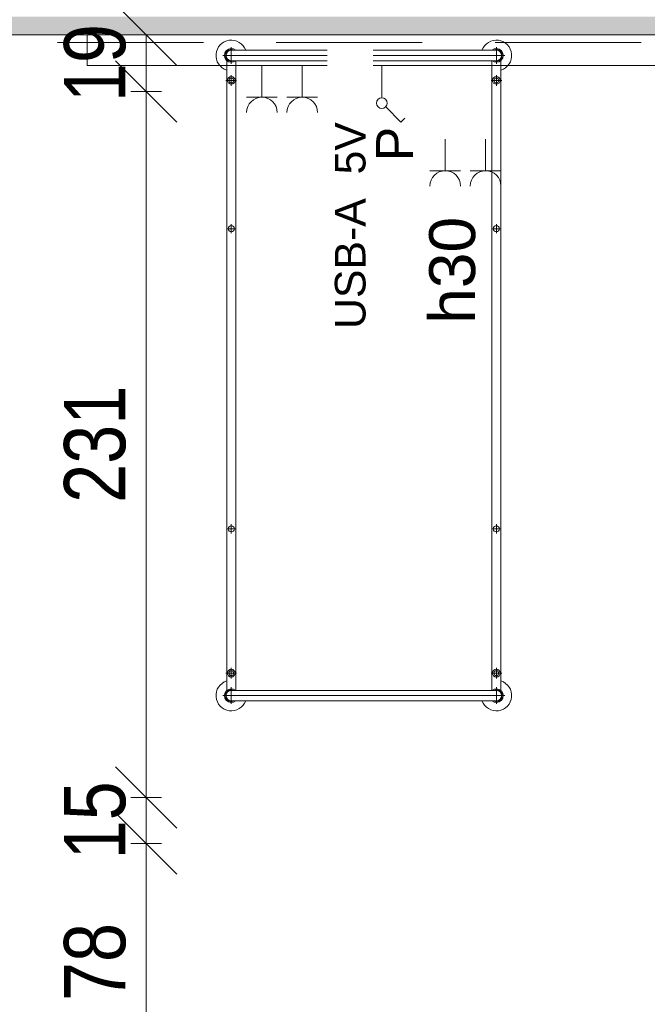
# Model space of a CAD drawing. Header units: centimetres. Extents: x -1631 to 1829, y -257 to 3158.
# Tile 118 of 129: x 790 to 995, y 1522 to 1843. Entities that reach past the tile are written whole.
import ezdxf

# ---------------------------------------------------------------- set-up
doc = ezdxf.new("R2010")
doc.units = ezdxf.units.CM
doc.linetypes.add('Ukryte', pattern=[71.438, 47.625, -23.813])
for name, color, linetype, lineweight in [('A-ANNO-DIMS', 211, 'Continuous', 13), ('A-ANNO-DIMS-100', 211, 'Continuous', 13), ('A-ANNO-NOTE', 131, 'Continuous', 9), ('A-DETL-HDLN', 90, 'Ukryte', 9), ('A-WALL', 113, 'Continuous', 13), ('I-FURN', 30, 'Continuous', 9), ('Q-SPCQ', 91, 'Continuous', 9)]:
    doc.layers.add(name, color=color, linetype=linetype, lineweight=lineweight)
doc.layers.add('A-WALL-PATT', color=111, linetype='Continuous', lineweight=13, plot=False)
doc.styles.add('Arial Narrow_5', font='ARIALN.TTF', dxfattribs={"height": 20})
doc.styles.add('Arial_4', font='arial.ttf', dxfattribs={"height": 10})
doc.styles.add('Arial_5', font='arial.ttf', dxfattribs={"height": 12})
doc.styles.add('Arial_6', font='arial.ttf', dxfattribs={"height": 15})
doc.dimstyles.new('Diagonal_1_100__0__wewnętrzne', dxfattribs={"dimscale": 30.48, "dimtxt": 20.468619, "dimasz": 0.656168, "dimexe": 0.164042, "dimexo": 0.0625, "dimgap": 0.032808, "dimtad": 1, "dimdec": 0, "dimdsep": 46, "dimtxsty": 'Arial Narrow_5', "dimblk1": 'OBLIQUE', "dimblk2": 'OBLIQUE', "dimsah": 1, "dimcen": 0.09, "dimazin": 0, "dimtfac": 1, "dimtdec": 4, "dimtix": 1, "dimtmove": 0, "dimatfit": 3, "dimfxl": 0.164042, "dimfxlon": 1, "dimtvp": 1, "dimtolj": 1, "dimtzin": 0, "dimarcsym": 2})

# ---------------------------------------------------------------- blocks, each defined once
blk = doc.blocks.new('łóżko 195x90 typ FAMED _102039_ - łóżko 195x90 typ FAMED _102039_-1233017-6_piętro IV __13_80 m_ - stan projektowany')
at = {"layer": 'I-FURN'}
for p, q in [((-43.25, 101.53), (-43.25, 106.98)), ((43.25, 101.53), (43.25, 106.98)), ((45.97, 104.25), (-45.98, 104.25)), ((-43.25, 105.95), (43.25, 105.95)), ((-44.75, -103.1), (-44.75, 102.61)), ((-43.25, 102.55), (43.25, 102.55)), ((-41.75, 102.55), (-41.75, -103.1)), ((41.75, 102.61), (41.75, -103.05)), ((44.75, -103.1), (44.75, 102.61)), ((-45, 96.93), (-41.5, 96.93)), ((-43.25, 95.18), (-43.25, 98.68)), ((45, 96.93), (41.5, 96.93)), ((43.25, 95.18), (43.25, 98.68)), ((-44.75, 49.81), (-41.75, 49.81)), ((-43.25, 48.31), (-43.25, 51.31)), ((44.75, 49.81), (41.75, 49.81)), ((43.25, 48.31), (43.25, 51.31)), ((-44.75, -48.19), (-41.75, -48.19)), ((-43.25, -49.69), (-43.25, -46.69)), ((44.75, -48.19), (41.75, -48.19)), ((43.25, -49.69), (43.25, -46.69)), ((-43.25, -94.85), (-43.25, -98.35)), ((43.25, -94.85), (43.25, -98.35)), ((-45, -96.6), (-41.5, -96.6)), ((45, -96.6), (41.5, -96.6)), ((-43.25, -102.02), (-43.25, -107.47)), ((43.25, -102.02), (43.25, -107.47)), ((-45.98, -104.75), (45.97, -104.75)), ((-43.25, -103.05), (43.25, -103.05)), ((-43.25, -106.45), (43.25, -106.45))]:
    blk.add_line(p, q, dxfattribs=at)
for centre, radius in [((-43.25, 96.93), 1.25), ((-43.25, 96.93), 0.8), ((43.25, 96.93), 1.25), ((43.25, 96.93), 0.8), ((-43.25, 49.81), 1), ((43.25, 49.81), 1), ((-43.25, -48.19), 1), ((43.25, -48.19), 1), ((-43.25, -96.6), 1.25), ((-43.25, -96.6), 0.8), ((43.25, -96.6), 1.25), ((43.25, -96.6), 0.8)]:
    blk.add_circle(centre, radius, dxfattribs=at)
for centre, radius, start, end in [((-43.25, 104.25), 5, 19.8769, 252.5424), ((-43.25, 104.25), 2.23, 49.8221, 310.1779), ((-43.25, 104.25), 1.93, 62.0207, 297.9793), ((43.25, 104.25), 5, 287.4576, 160.1231), ((43.25, 104.25), 2.23, 229.8221, 130.1779), ((43.25, 104.25), 1.93, 242.0207, 117.9793), ((-43.25, 104.25), 1.7, 90, 270), ((43.25, 104.25), 1.7, 270, 90), ((-43.25, -104.75), 5, 107.4576, 340.1231), ((-43.25, -104.75), 2.23, 47.6113, 310.1779), ((-43.25, -104.75), 1.93, 62.0207, 297.9793), ((43.25, -104.75), 5, 199.8769, 72.5424), ((43.25, -104.75), 2.23, 229.8221, 130.1779), ((43.25, -104.75), 1.93, 242.0207, 117.9793), ((-43.25, -104.75), 1.7, 90, 270), ((43.25, -104.75), 1.7, 270, 90)]:
    blk.add_arc(centre, radius, start, end, dxfattribs=at)
blk = doc.blocks.new('Panel Gazowo Oswietleniowy 2 - Type 1-2423792-6_piętro IV __13_80 m_ - stan projektowany')
at = {"layer": 'Q-SPCQ'}
for p, q in [((-112.5, 47.33), (-102.5, 47.33)), ((-107.5, 47.33), (-107.5, 37)), ((-99.33, 47.33), (-89.33, 47.33)), ((-94.33, 47.33), (-94.33, 37)), ((47.5, 47.33), (57.5, 47.33)), ((52.5, 47.33), (52.5, 37)), ((60.67, 47.33), (70.67, 47.33)), ((65.67, 47.33), (65.67, 37)), ((-79.82, 31.43), (-81.13, 30.12)), ((-74.88, 26.48), (-79.82, 31.43)), ((80.18, 31.43), (78.87, 30.12)), ((85.12, 26.48), (80.18, 31.43)), ((-73.64, 13), (-73.64, 23.5)), ((-66.13, 23.33), (-56.13, 23.33)), ((-61.13, 23.33), (-61.13, 13)), ((-52.67, 23.33), (-42.67, 23.33)), ((-47.67, 23.33), (-47.67, 13)), ((-39.5, 23.33), (-29.5, 23.33)), ((-34.5, 23.33), (-34.5, 13)), ((86.36, 13), (86.36, 23.5)), ((93.87, 23.33), (103.87, 23.33)), ((98.87, 23.33), (98.87, 13)), ((107.33, 23.33), (117.33, 23.33)), ((112.33, 23.33), (112.33, 13)), ((120.5, 23.33), (130.5, 23.33)), ((125.5, 23.33), (125.5, 13)), ((-157.5, 3), (-157.5, 13)), ((-157.5, 13), (182.5, 13)), ((182.5, 13), (182.5, 3))]:
    blk.add_line(p, q, dxfattribs=at)
for centre in [(-73.64, 25.25), (86.36, 25.25)]:
    blk.add_circle(centre, 1.75, dxfattribs=at)
for centre, end in [((-107.5, 52.33), 0), ((-94.33, 52.33), 0), ((52.5, 52.33), 0), ((65.67, 52.33), 0), ((-61.13, 28.33), 360), ((-47.67, 28.33), 360), ((-34.5, 28.33), 360), ((98.87, 28.33), 360), ((112.33, 28.33), 360), ((125.5, 28.33), 360)]:
    blk.add_arc(centre, 5, 180, end, dxfattribs=at)
blk = doc.blocks.new('DIMBLOCK53-6_piętro IV __13_80 m_ - stan projektowany')
at = {"layer": 'A-ANNO-DIMS-100', "transparency": 16777216}
for p, q in [((831.65, 1574.33), (821.65, 1584.33)), ((826.65, 1574.33), (836.65, 1574.33)), ((831.65, 1574.33), (826.65, 1574.33)), ((831.65, 1496.83), (831.65, 1574.33)), ((831.65, 1574.33), (841.65, 1564.33)), ((831.65, 1496.83), (821.65, 1506.83)), ((826.65, 1496.83), (836.65, 1496.83)), ((831.65, 1496.83), (826.65, 1496.83)), ((831.65, 1496.83), (841.65, 1486.83))]:
    blk.add_line(p, q, dxfattribs=at)
at = {"layer": 'A-ANNO-DIMS-100', "color": 0, "transparency": 16777216, "insert": (804.8, 1522.9), "char_height": 20, "width": 30.4105, "attachment_point": 1, "rotation": 90, "line_spacing_factor": 0.974696, "style": 'Arial Narrow_5'}
blk.add_mtext('78', dxfattribs=at)
blk = doc.blocks.new('_Oblique')
at = {"color": 0, "linetype": 'ByBlock', "lineweight": -2}
blk.add_line((-0.5, -0.5), (0.5, 0.5), dxfattribs=at)
blk = doc.blocks.new('DIMBLOCK54-6_piętro IV __13_80 m_ - stan projektowany')
at = {"layer": 'A-ANNO-DIMS-100', "transparency": 16777216}
for p, q in [((831.65, 1589.33), (821.65, 1599.33)), ((826.65, 1589.33), (836.65, 1589.33)), ((831.65, 1589.33), (826.65, 1589.33)), ((831.65, 1574.33), (831.65, 1589.33)), ((831.65, 1589.33), (841.65, 1579.33)), ((831.65, 1574.33), (821.65, 1584.33)), ((826.65, 1574.33), (836.65, 1574.33)), ((831.65, 1574.33), (826.65, 1574.33)), ((831.65, 1574.33), (841.65, 1564.33))]:
    blk.add_line(p, q, dxfattribs=at)
at = {"layer": 'A-ANNO-DIMS-100', "color": 0, "transparency": 16777216, "insert": (804.8, 1569.15), "char_height": 20, "width": 30.4105, "attachment_point": 1, "rotation": 90, "line_spacing_factor": 0.974696, "style": 'Arial Narrow_5'}
blk.add_mtext('15', dxfattribs=at)
blk = doc.blocks.new('DIMBLOCK55-6_piętro IV __13_80 m_ - stan projektowany')
at = {"layer": 'A-ANNO-DIMS-100', "transparency": 16777216}
for p, q in [((831.65, 1819.83), (821.65, 1829.83)), ((826.65, 1819.83), (836.65, 1819.83)), ((831.65, 1819.83), (826.65, 1819.83)), ((831.65, 1589.33), (831.65, 1819.83)), ((831.65, 1819.83), (841.65, 1809.83)), ((831.65, 1589.33), (821.65, 1599.33)), ((826.65, 1589.33), (836.65, 1589.33)), ((831.65, 1589.33), (826.65, 1589.33)), ((831.65, 1589.33), (841.65, 1579.33))]:
    blk.add_line(p, q, dxfattribs=at)
at = {"layer": 'A-ANNO-DIMS-100', "color": 0, "transparency": 16777216, "insert": (804.8, 1685.57), "char_height": 20, "width": 45.6158, "attachment_point": 1, "rotation": 90, "line_spacing_factor": 0.974696, "style": 'Arial Narrow_5'}
blk.add_mtext('231', dxfattribs=at)
blk = doc.blocks.new('DIMBLOCK56-6_piętro IV __13_80 m_ - stan projektowany')
at = {"layer": 'A-ANNO-DIMS-100', "transparency": 16777216}
for p, q in [((831.65, 1838.33), (821.65, 1848.33)), ((826.65, 1838.33), (836.65, 1838.33)), ((831.65, 1838.33), (826.65, 1838.33)), ((831.65, 1819.83), (831.65, 1838.33)), ((831.65, 1838.33), (841.65, 1828.33)), ((831.65, 1819.83), (821.65, 1829.83)), ((826.65, 1819.83), (836.65, 1819.83)), ((831.65, 1819.83), (826.65, 1819.83)), ((831.65, 1819.83), (841.65, 1809.83))]:
    blk.add_line(p, q, dxfattribs=at)
at = {"layer": 'A-ANNO-DIMS-100', "color": 0, "transparency": 16777216, "insert": (804.8, 1816.4), "char_height": 20, "width": 30.4105, "attachment_point": 1, "rotation": 90, "line_spacing_factor": 0.974696, "style": 'Arial Narrow_5'}
blk.add_mtext('19', dxfattribs=at)

msp = doc.modelspace()

# ---------------------------------------------------------------- hatches: boundary and pattern name
at = {"layer": 'A-WALL-PATT'}
msp.add_hatch(color=9, dxfattribs=at).paths.add_polyline_path([(1172.38, 1838.33), (1172.38, 1844.33), (602.38, 1844.33), (602.38, 1838.33), (1100.2, 1838.33)], flags=0)

# ---------------------------------------------------------------- linework, layer by layer
at = {"layer": 'A-WALL', "lineweight": 9}
msp.add_line((602.38, 1838.33), (1172.38, 1838.33), dxfattribs=at)

# ---------------------------------------------------------------- block references
at = {"layer": 'I-FURN', "rotation": 180}
msp.add_blockref('łóżko 195x90 typ FAMED _102039_ - łóżko 195x90 typ FAMED _102039_-1233017-6_piętro IV __13_80 m_ - stan projektowany', (902.63, 1726.88), dxfattribs=at)
at = {"layer": 'Q-SPCQ', "rotation": 180}
msp.add_blockref('Panel Gazowo Oswietleniowy 2 - Type 1-2423792-6_piętro IV __13_80 m_ - stan projektowany', (994.88, 1841.33), dxfattribs=at)

# ---------------------------------------------------------------- dimensions: what is measured, and where the dimension line sits
at = {"layer": 'A-ANNO-DIMS'}
for base, p1, p2, override, picture, middle in [((831.65060747, 1838.32555458), (826.65060747, 1819.82555458), (826.65060747, 1838.32555458), {"dimpost": '<>', "dimfxl": 18.5}, 'DIMBLOCK56-6_piętro IV __13_80 m_ - stan projektowany', (820.43914765, 1829.07555458)), ((831.65060747, 1819.82555458), (826.65060747, 1589.32555458), (826.65060747, 1819.82555458), {"dimpost": '<>', "dimfxl": 230.5}, 'DIMBLOCK55-6_piętro IV __13_80 m_ - stan projektowany', (820.43914765, 1704.57555458)), ((831.65, 1589.33), (826.65, 1574.33), (826.65, 1589.33), {"dimpost": '<>', "dimfxl": 15}, 'DIMBLOCK54-6_piętro IV __13_80 m_ - stan projektowany', (820.44, 1581.83)), ((831.65060747, 1574.32555458), (826.65060747, 1496.82555458), (826.65060747, 1574.32555458), {"dimpost": '<>', "dimfxl": 77.5}, 'DIMBLOCK53-6_piętro IV __13_80 m_ - stan projektowany', (820.43914765, 1535.57555458))]:
    dim = msp.add_linear_dim(base=base, p1=p1, p2=p2, angle=90, dimstyle='Diagonal_1_100__0__wewnętrzne', override=override, dxfattribs=at)
    dim.commit()
    dim.dimension.update_dxf_attribs({"geometry": picture, "text_midpoint": middle})

# ---------------------------------------------------------------- next in the draw order: texts
at = {"layer": 'A-ANNO-NOTE', "lineweight": 13, "rotation": 90, "line_spacing_factor": 0.936439, "bg_fill": 3, "box_fill_scale": 1.25, "bg_fill_color": 256, "bg_fill_true_color": 13158600, "bg_fill_transparency": 0}
for s, insert, char_height, width, attachment_point, style in [('\\pxqc,t12.7,25.4,38.1,50.8,63.5,76.2,88.9,101.6,114.3,127,139.7,152.4,165.1,177.8,190.5,203.2,215.9,228.6,241.3,254,266.7,279.4,292.1,304.8,317.5,330.2,342.9,355.6,368.3,381,393.7,406.4;{USB-A  5V}', (898.25, 1776.09), 10, 113.1, 5, 'Arial_4'), ('\\pxt8.46667,16.93333,25.4,33.86667,42.33333,50.8,59.26667,67.73333,76.2,84.66667,93.13333,101.6,110.06667,118.53333,127,135.46667,143.93333,152.4,160.86667,169.33333,177.8,186.26667,194.73333,203.2,211.66667,220.13333,228.6,237.06667,245.53333,254,262.46667,270.93333;{h30}', (923.95, 1743.98), 15, 36.764, 1, 'Arial_6')]:
    msp.add_mtext(s, dxfattribs=dict(at, insert=insert, char_height=char_height, width=width, attachment_point=attachment_point, style=style))

# ---------------------------------------------------------------- next in the draw order: linework, layer by layer
at = {"layer": 'A-DETL-HDLN'}
msp.add_line((-1197.62, 1835.83), (1172.38, 1835.83), dxfattribs=at)

# ---------------------------------------------------------------- next in the draw order: texts
at = {"layer": 'A-ANNO-NOTE', "lineweight": 13, "insert": (912.63, 1802.73), "char_height": 12, "width": 12.019, "attachment_point": 5, "rotation": 90, "line_spacing_factor": 0.936439, "style": 'Arial_5'}
msp.add_mtext('\\pxqc,t10.58333,21.16667,31.75,42.33333,52.91667,63.5,74.08333,84.66667,95.25,105.83333,116.41667,127,137.58333,148.16667,158.75,169.33333,179.91667,190.5,201.08333,211.66667,222.25,232.83333,243.41667,254,264.58333,275.16667,285.75,296.33333,306.91667,317.5,328.08333,338.66667;{P}', dxfattribs=at)

doc.saveas('drawing.dxf')
